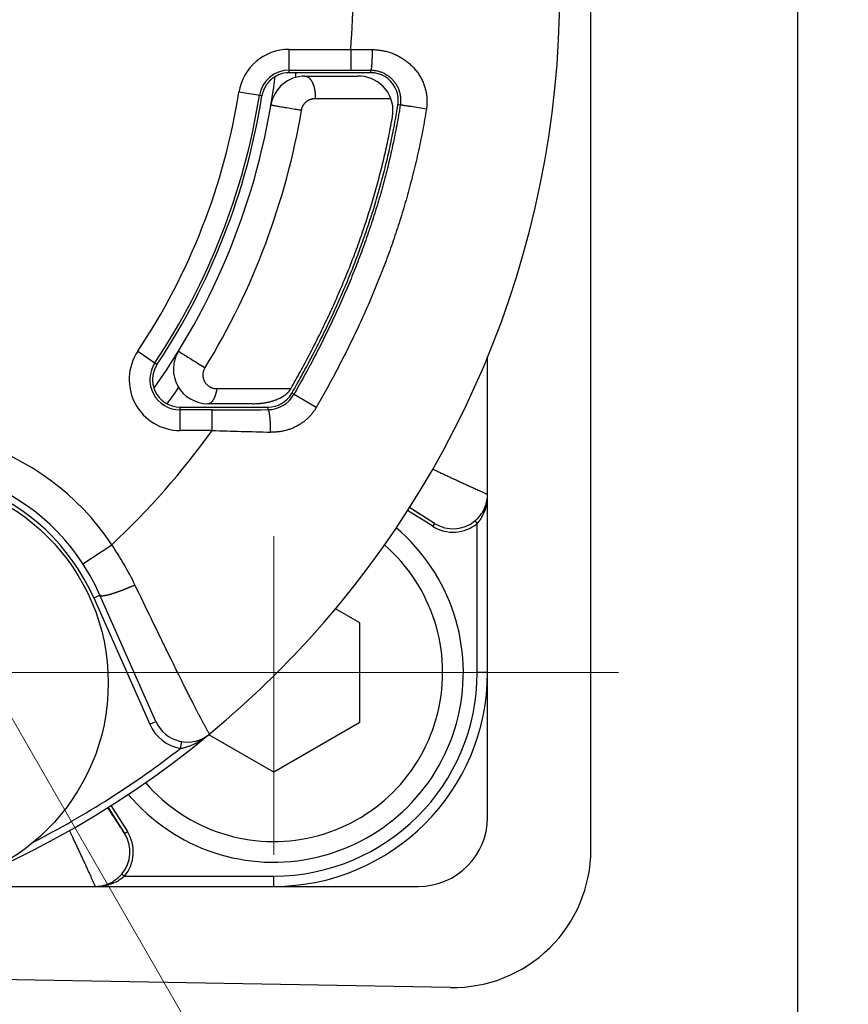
# Model space of a CAD drawing. Header units: millimetres. Extents: x 0 to 1076, y 0 to 742.
# Tile 21 of 127: x 508 to 520, y 210 to 225. Entities that reach past the tile are written whole.
import ezdxf

# ---------------------------------------------------------------- set-up
doc = ezdxf.new("R2010")
doc.units = ezdxf.units.MM
doc.header["$LTSCALE"] = 0.454724
doc.linetypes.add('CENTER', pattern=[50.8, 31.75, -6.35, 6.35, -6.35])
doc.layers.add('NoLayerName_001', color=7, linetype='Continuous')

# ---------------------------------------------------------------- blocks, each defined once
blk = doc.blocks.new('DIM_0003')
at = {"color": 3, "linetype": 'Continuous', "lineweight": 13}
blk.add_arc((54.498, 47.197), 54.498, 300, 210, dxfattribs=at)

msp = doc.modelspace()

# ---------------------------------------------------------------- linework, layer by layer
at = {"layer": 'NoLayerName_001', "color": 7, "linetype": 'Continuous', "lineweight": 25}
for p, q in [((518.876358, 203.130525), (518.876358, 247.066013)), ((515.876358, 212.633049), (515.876358, 237.563489)), ((513.84188, 210.633347), (488.84188, 211.064381))]:
    msp.add_line(p, q, dxfattribs=at)
at = {"layer": 'NoLayerName_001', "color": 4, "linetype": 'CENTER', "lineweight": 13}
for p, q in [((491.376358, 242.419282), (533.058333, 170.223983)), ((511.276358, 217.178421), (511.276358, 212.558452)), ((506.276358, 215.199279), (516.276358, 215.199279)), ((508.828587, 215.198269), (513.885715, 215.198269))]:
    msp.add_line(p, q, dxfattribs=at)
at = {"layer": 'NoLayerName_001', "color": 60, "linetype": 'Continuous', "lineweight": 25}
for p, q in [((511.500592, 223.898774), (511.500691, 224.236167)), ((511.500691, 224.236167), (512.392968, 224.235905)), ((512.392968, 224.235905), (512.392879, 223.935951)), ((512.392968, 224.235905), (512.703891, 224.234059)), ((511.68722, 223.898774), (511.500592, 223.898774)), ((511.500603, 223.936213), (512.392879, 223.935951)), ((511.878071, 223.898774), (511.68722, 223.898774)), ((512.475596, 223.898774), (511.878071, 223.898774)), ((512.392879, 223.935951), (512.683126, 223.93569)), ((512.49261, 223.898774), (512.475596, 223.898774)), ((512.683115, 223.898774), (512.49261, 223.898774)), ((512.683115, 223.898774), (512.683126, 223.93569)), ((511.730002, 223.848767), (512.49257, 223.848767)), ((511.108932, 223.560981), (510.772242, 223.614437)), ((511.878504, 223.525163), (512.974444, 223.525163)), ((513.078129, 223.435816), (513.111998, 223.430416)), ((509.304331, 219.858186), (509.588837, 219.668483)), ((514.376863, 213.098774), (514.376863, 219.780947)), ((511.522484, 219.311971), (510.45407, 219.311971)), ((511.893926, 219.04507), (511.537997, 219.249589)), ((509.919067, 219.048774), (510.321121, 219.048774)), ((509.919459, 218.71028), (509.919067, 219.048774)), ((510.321121, 219.048774), (510.360977, 219.048774)), ((510.974751, 219.098773), (510.321134, 219.098773)), ((510.360977, 219.048774), (510.974758, 219.048774)), ((510.974758, 219.048774), (510.99019, 219.048774)), ((510.99019, 219.048774), (511.191116, 219.048774)), ((511.191116, 219.048774), (511.19114, 219.01231)), ((510.381652, 219.01072), (509.919111, 219.010234)), ((510.381937, 218.710766), (510.381652, 219.01072)), ((510.381937, 218.710766), (509.919459, 218.71028)), ((513.581796, 217.320723), (513.217797, 217.55094)), ((513.608522, 217.36298), (513.244507, 217.593207)), ((513.608522, 217.36298), (513.581796, 217.320723)), ((514.195, 217.400123), (514.226863, 217.361625)), ((514.226863, 215.199279), (514.226863, 217.361625)), ((508.509664, 216.778184), (508.927569, 217.052694)), ((508.665702, 216.283633), (508.757139, 216.324121)), ((509.569344, 214.489816), (508.757139, 216.324121)), ((508.665702, 216.283633), (509.477907, 214.449329)), ((514.376863, 215.199279), (514.226863, 215.199279)), ((509.477907, 214.449329), (509.569344, 214.489816)), ((509.926858, 214.100589), (509.94347, 214.199199)), ((508.873978, 213.244495), (509.112659, 212.867113)), ((508.916285, 213.271142), (509.154916, 212.89384)), ((509.112659, 212.867113), (509.154916, 212.89384)), ((509.07552, 212.280633), (509.114012, 212.248774)), ((509.114012, 212.248774), (511.276358, 212.248774)), ((511.276358, 212.098774), (511.276358, 212.248774)), ((506.610855, 212.098774), (511.276358, 212.098774)), ((506.623016, 212.098774), (513.376863, 212.098774))]:
    msp.add_line(p, q, dxfattribs=at)
at = {"layer": 'NoLayerName_001', "color": 4, "linetype": 'Continuous', "lineweight": 25}
for p, q in [((512.526358, 215.920967), (512.172734, 216.125132)), ((512.526358, 214.477592), (512.526358, 215.920967)), ((512.526358, 214.477592), (511.276358, 213.755904)), ((511.276358, 213.755904), (510.335612, 214.299044))]:
    msp.add_line(p, q, dxfattribs=at)
at = {"layer": 'NoLayerName_001', "color": 60, "linetype": 'Continuous', "lineweight": 25}
msp.add_circle((505.876863, 215.048774), 3, dxfattribs=at)
for centre, radius, start, end in [((501.426863, 225.098774), 14, 270, 90), ((501.426863, 225.098774), 11, 355.5009436, 4.4990564), ((511.500472, 223.498817), 0.737352, 89.9829874, 170.9784794), ((511.500471, 223.498817), 0.437397, 89.9827734, 170.9785621), ((511.500848, 223.497531), 0.401243, 90.0365006, 112.4825731), ((501.390144, 225.096185), 10.281348, 353.1115143, 353.3108009), ((512.683188, 223.498866), 0.399909, 28.6142615, 90.0104827), ((501.376863, 225.098774), 10, 324.788624, 352.7869994), ((511.730002, 223.348767), 0.5, 90, 170.405892), ((501.393265, 225.095808), 10.278204, 352.9240317, 353.1115139), ((512.492621, 222.808405), 1.040362, 87.4931334, 90.0027328), ((512.506593, 223.348767), 0.5, 350.0082953, 86.3819864), ((501.452404, 225.091603), 9.436175, 326.3159996, 350.9937119), ((512.682018, 223.498459), 0.40113, 9.9093235, 28.5852901), ((501.452479, 225.091577), 9.73605, 326.3155343, 350.9933226), ((501.426863, 225.098774), 9.8, 326.3635402, 350.9751523), ((501.337268, 225.096159), 10.487485, 328.5314608, 350.4486707), ((502.385899, 225.139996), 10.827189, 349.9632838, 350.9440877), ((509.918597, 219.448584), 0.738301, 146.3040187, 270.0669053), ((510.321134, 219.598773), 0.5, 148.4118537, 270), ((509.918603, 219.448586), 0.43835, 146.3042189, 270.0665174), ((501.459996, 225.07791), 10.208373, 324.5155734, 325.7486275), ((497.300589, 227.408046), 16.364862, 330.3485078, 330.5123341), ((509.919095, 219.448806), 0.400032, 204.0076286, 269.9959813), ((511.191052, 219.448887), 0.400113, 270.0090972, 330.1252148), ((511.188728, 219.449858), 0.437555, 270.3158703, 330.1688792), ((511.083928, 219.756719), 0.642573, 291.008578, 296.2673295), ((501.04529, 225.370746), 10.716043, 324.1595676, 324.5277701), ((510.974993, 220.197731), 1.098959, 269.9874183, 273.9789673), ((510.04426, 596.981912), 377.971342, 270.05114447, 270.17385318), ((505.876863, 215.048774), 3.64999, 33.2997428, 194.4664487), ((501.426863, 225.098774), 11, 312.9909126, 324.4982352), ((518.726856, 488.369256), 269.787581, 268.22747613, 268.4080721), ((505.876863, 215.048774), 3.15, 23.8830953, 203.8830953), ((505.876863, 215.048774), 3.049999, 23.8830953, 203.8830953), ((513.877207, 217.784531), 0.499656, 338.2282014, 0.0049072), ((513.880574, 217.783663), 0.49629, 338.5613835, 359.9978571), ((513.662492, 217.782846), 0.714371, 347.9840654, 0.0640291), ((513.883815, 217.78376), 0.493609, 318.1593841, 325.4948266), ((513.804455, 217.734285), 0.563832, 329.5259865, 335.8894137), ((513.899951, 217.772648), 0.474017, 325.496817, 330.8914351), ((513.878918, 217.784245), 0.498043, 330.9026689, 338.5686895), ((513.876381, 217.784734), 0.500498, 330.9950093, 338.2417173), ((513.79339, 217.739625), 0.576114, 335.8541682, 337.3539617), ((513.744503, 217.760024), 0.629086, 337.3537277, 339.0399159), ((513.87616, 217.785714), 0.550327, 237.664074, 309.5892426), ((513.876199, 217.785633), 0.500266, 237.6529255, 309.5893942), ((513.857878, 217.807582), 0.52885, 309.603578, 314.6534226), ((513.866946, 217.798349), 0.515909, 314.6576572, 318.201957), ((505.22434, 214.520017), 4.486464, 25.7898618, 34.3686349), ((511.276358, 215.199279), 2.950505, 270, 360), ((511.276358, 215.199279), 3.100505, 270, 360), ((510.026521, 214.692273), 0.5, 203.8858141, 309.5686675), ((510.026531, 214.692252), 0.599998, 203.8830953, 260.4375792), ((501.426863, 225.098774), 13.9, 297.2807508, 307.698795), ((513.376863, 213.098774), 1, 270, 360), ((508.689932, 212.599477), 0.55032, 320.4102213, 32.3362506), ((508.690001, 212.599434), 0.500271, 320.4113488, 32.3470562), ((508.740272, 212.673117), 0.566046, 292.6038826, 300.5551592), ((508.677104, 212.608887), 0.516177, 311.8836167, 315.3999466), ((508.668063, 212.617756), 0.528842, 315.4034987, 320.3961797), ((508.691106, 212.598431), 0.499656, 269.995094, 291.7730296), ((508.691904, 212.595528), 0.496754, 270.0103126, 299.1125956), ((508.692743, 212.813686), 0.714912, 269.9398664, 281.7791251), ((508.699784, 212.779222), 0.679736, 281.7911734, 286.8780017), ((508.690904, 212.599256), 0.500498, 291.759527, 299.0049418), ((508.710489, 212.744253), 0.643166, 286.8698854, 292.6175549), ((508.705892, 212.570739), 0.468282, 299.0926885, 300.9073802)]:
    msp.add_arc(centre, radius, start, end, dxfattribs=at)
at = {"layer": 'NoLayerName_001', "color": 4, "linetype": 'Continuous', "lineweight": 25}
for radius, start, end in [(2.75, 219.9440567, 49.7658238), (2.45, 220.6519329, 49.0579477)]:
    msp.add_arc((511.276358, 215.199279), radius, start, end, dxfattribs=at)
at = {"layer": 'NoLayerName_001', "color": 7, "linetype": 'Continuous', "lineweight": 25}
msp.add_arc((513.876358, 212.633049), 2, 269.0122396, 0, dxfattribs=at)
at = {"layer": 'NoLayerName_001', "color": 60, "linetype": 'Continuous', "lineweight": 25}
for points, knots in [([(512.703891, 224.234059), (512.703878, 224.230052), (512.703861, 224.222038), (512.703787, 224.210018), (512.703684, 224.197998), (512.703545, 224.185978), (512.703371, 224.173958), (512.703161, 224.161939), (512.702914, 224.14992), (512.702628, 224.137903), (512.702303, 224.125886), (512.701999, 224.115872), (512.701734, 224.107862), (512.701525, 224.101855), (512.701303, 224.095848), (512.70107, 224.089843), (512.700825, 224.083837), (512.700567, 224.077833), (512.700295, 224.07183), (512.70001, 224.065828), (512.69971, 224.059826), (512.699394, 224.053825), (512.699062, 224.047825), (512.698712, 224.041825), (512.698344, 224.035826), (512.697955, 224.029826), (512.697545, 224.023825), (512.697114, 224.017826), (512.696656, 224.011828), (512.69617, 224.005834), (512.695653, 223.999846), (512.695101, 223.993865), (512.694511, 223.987894), (512.69388, 223.981932), (512.693194, 223.975973), (512.692439, 223.970013), (512.691602, 223.964043), (512.690664, 223.95807), (512.689643, 223.95211), (512.688676, 223.9482), (512.68823, 223.946247)], [0, 0, 0, 0, 0.0120205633, 0.0240411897, 0.0360618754, 0.0480826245, 0.0601034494, 0.0721243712, 0.0841454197, 0.0961666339, 0.1081880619, 0.1202097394, 0.1262205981, 0.132231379, 0.1382420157, 0.1442524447, 0.150262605, 0.1562724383, 0.1622818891, 0.1682909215, 0.1742997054, 0.1803085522, 0.1863177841, 0.1923277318, 0.1983387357, 0.2043511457, 0.2103653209, 0.2163810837, 0.2223969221, 0.2284111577, 0.2344221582, 0.2404283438, 0.2464281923, 0.2524218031, 0.2584162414, 0.2644207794, 0.2704451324, 0.2764991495, 0.2825636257, 0.2885753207, 0.2885753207, 0.2885753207, 0.2885753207]), ([(512.703891, 224.234059), (512.714885, 224.233771), (512.736906, 224.233511), (512.769894, 224.231211), (512.802828, 224.227777), (512.835645, 224.223005), (512.868287, 224.216959), (512.900693, 224.209627), (512.932804, 224.20102), (512.964561, 224.191143), (512.995904, 224.18), (513.026772, 224.167597), (513.057106, 224.15394), (513.086854, 224.13906), (513.115964, 224.122987), (513.144385, 224.105749), (513.172064, 224.087379), (513.198951, 224.067904), (513.224994, 224.047356), (513.25014, 224.025763), (513.27434, 224.003157), (513.297539, 223.979566), (513.319689, 223.95502), (513.340747, 223.929559), (513.360673, 223.903219), (513.379426, 223.876039), (513.396965, 223.848056), (513.413246, 223.819315), (513.428232, 223.78987), (513.441882, 223.75978), (513.454156, 223.729102), (513.465012, 223.697896), (513.474411, 223.666222), (513.482332, 223.634145), (513.488754, 223.601732), (513.493653, 223.569047), (513.497024, 223.536156), (513.498781, 223.503137), (513.499173, 223.47006), (513.49791, 223.44805), (513.497469, 223.437041)], [0, 0, 0, 0, 0.032993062, 0.066049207, 0.099159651, 0.132315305, 0.165507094, 0.198726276, 0.231964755, 0.265215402, 0.298472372, 0.331731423, 0.364989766, 0.398243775, 0.431488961, 0.464720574, 0.497933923, 0.531124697, 0.56428929, 0.597425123, 0.630530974, 0.663607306, 0.696656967, 0.729685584, 0.762700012, 0.795708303, 0.82871998, 0.861742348, 0.894771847, 0.927803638, 0.960834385, 0.993862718, 1.026889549, 1.059916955, 1.092947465, 1.125984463, 1.159032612, 1.192094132, 1.225157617, 1.258208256, 1.258208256, 1.258208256, 1.258208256]), ([(512.68823, 223.946247), (512.687657, 223.94436), (512.687055, 223.94031), (512.684254, 223.937323), (512.683126, 223.93569)], [0, 0, 0, 0, 0.00591489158, 0.01186798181, 0.01186798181, 0.01186798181, 0.01186798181]), ([(512.683126, 223.93569), (512.691434, 223.935427), (512.708095, 223.935253), (512.733015, 223.932861), (512.757829, 223.929217), (512.782435, 223.924108), (512.806737, 223.917614), (512.830636, 223.909735), (512.854037, 223.900494), (512.876841, 223.889901), (512.898965, 223.877993), (512.920348, 223.864828), (512.940929, 223.850458), (512.960646, 223.834938), (512.97944, 223.818319), (512.997249, 223.800655), (513.014012, 223.781999), (513.029669, 223.762406), (513.044178, 223.741944), (513.057498, 223.720683), (513.069586, 223.698692), (513.080402, 223.676038), (513.089903, 223.65279), (513.098047, 223.629016), (513.104789, 223.604789), (513.11011, 223.580196), (513.114016, 223.555335), (513.116501, 223.530302), (513.117578, 223.505194), (513.117187, 223.480116), (513.115553, 223.455135), (513.113065, 223.43866), (513.111997, 223.430416)], [0, 0, 0, 0, 0.0249387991, 0.0499548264, 0.0750322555, 0.1001535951, 0.1253008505, 0.1504566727, 0.1756055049, 0.2007350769, 0.2258444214, 0.2509399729, 0.2760260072, 0.301104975, 0.3261782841, 0.3512470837, 0.3763130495, 0.4013791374, 0.4264484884, 0.4515230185, 0.4766040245, 0.5016929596, 0.5267922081, 0.5519058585, 0.5770398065, 0.6021918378, 0.6273497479, 0.6524982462, 0.6776202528, 0.7026980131, 0.7277142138, 0.7526531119, 0.7526531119, 0.7526531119, 0.7526531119]), ([(511.347411, 223.868278), (511.344299, 223.86694), (511.338045, 223.86432), (511.328816, 223.860035), (511.319679, 223.855537), (511.310658, 223.850793), (511.301758, 223.845816), (511.292987, 223.840607), (511.284352, 223.83517), (511.275861, 223.829509), (511.267523, 223.823627), (511.259344, 223.817528), (511.251333, 223.811215), (511.243497, 223.804691), (511.235839, 223.797965), (511.228361, 223.791041), (511.221065, 223.783929), (511.213954, 223.776633), (511.207029, 223.769162), (511.200293, 223.761522), (511.193748, 223.75372), (511.187395, 223.745763), (511.181237, 223.737658), (511.175275, 223.729411), (511.169521, 223.721024), (511.163993, 223.712491), (511.158708, 223.70381), (511.153683, 223.694977), (511.148939, 223.685989), (511.144466, 223.67686), (511.140246, 223.667609), (511.136261, 223.658256), (511.132496, 223.648817), (511.128932, 223.639306), (511.125535, 223.629739), (511.122262, 223.620125), (511.11907, 223.610475), (511.115929, 223.600796), (511.11276, 223.591119), (511.11089, 223.584591), (511.109925, 223.581337)], [0, 0, 0, 0, 0.0101636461, 0.0203381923, 0.0305219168, 0.0407130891, 0.0509099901, 0.0611109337, 0.0713142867, 0.0815184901, 0.09172208, 0.1019237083, 0.1121221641, 0.1223167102, 0.1325081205, 0.1426973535, 0.1528850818, 0.1630717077, 0.1732573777, 0.1834419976, 0.1936252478, 0.2038065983, 0.2139853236, 0.224160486, 0.2343309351, 0.2444963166, 0.2546575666, 0.264817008, 0.2749781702, 0.2851429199, 0.2953104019, 0.3054778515, 0.3156407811, 0.3257947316, 0.3359445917, 0.3460979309, 0.3562606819, 0.3664376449, 0.3766263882, 0.3868060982, 0.3868060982, 0.3868060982, 0.3868060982]), ([(511.730002, 223.848767), (511.73321, 223.848548), (511.739676, 223.848414), (511.74919, 223.846375), (511.758432, 223.843398), (511.767269, 223.839376), (511.775636, 223.834496), (511.783523, 223.828886), (511.790936, 223.822675), (511.797889, 223.815965), (511.804399, 223.808832), (511.810492, 223.80134), (511.816199, 223.793552), (511.821554, 223.785524), (511.826573, 223.777288), (511.831277, 223.768869), (511.835685, 223.760292), (511.839819, 223.751581), (511.843701, 223.742755), (511.847336, 223.733826), (511.850732, 223.7248), (511.853897, 223.715686), (511.856839, 223.706493), (511.859566, 223.697226), (511.862085, 223.687895), (511.864405, 223.678508), (511.866533, 223.669072), (511.868477, 223.659595), (511.870245, 223.650084), (511.871846, 223.640548), (511.873282, 223.63099), (511.874555, 223.621413), (511.875665, 223.61182), (511.876614, 223.602213), (511.877402, 223.592595), (511.878031, 223.582968), (511.878503, 223.573335), (511.878814, 223.563699), (511.878987, 223.55406), (511.878953, 223.547635), (511.878954, 223.544423)], [0, 0, 0, 0, 0.0096473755, 0.0193433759, 0.0290573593, 0.0387407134, 0.0484057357, 0.0580746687, 0.0677412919, 0.0773927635, 0.0870418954, 0.0966955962, 0.1063499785, 0.1159960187, 0.1256370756, 0.1352779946, 0.1449202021, 0.1545620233, 0.1642011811, 0.1738401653, 0.1834817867, 0.1931280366, 0.2027801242, 0.2124385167, 0.222102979, 0.2317726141, 0.2414459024, 0.2511207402, 0.2607944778, 0.2704641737, 0.2801289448, 0.289789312, 0.2994457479, 0.3090986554, 0.3187483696, 0.3283951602, 0.3380392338, 0.3476807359, 0.3573197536, 0.3669563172, 0.3669563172, 0.3669563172, 0.3669563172]), ([(511.109925, 223.581337), (511.109095, 223.578055), (511.107237, 223.571536), (511.106174, 223.564842), (511.105543, 223.561519)], [0, 0, 0, 0, 0.01015821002, 0.02030638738, 0.02030638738, 0.02030638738, 0.02030638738]), ([(511.679369, 223.355958), (511.679963, 223.359045), (511.681048, 223.365248), (511.683311, 223.374428), (511.685947, 223.383522), (511.689017, 223.392493), (511.692495, 223.401322), (511.696379, 223.409985), (511.70066, 223.418458), (511.705331, 223.426719), (511.710385, 223.434747), (511.715808, 223.442524), (511.721585, 223.450036), (511.727704, 223.457268), (511.734151, 223.464206), (511.740912, 223.470835), (511.747974, 223.477139), (511.755324, 223.483105), (511.762946, 223.488718), (511.770824, 223.493968), (511.778939, 223.498845), (511.787274, 223.503339), (511.795812, 223.507437), (511.804535, 223.511131), (511.813427, 223.514409), (511.822468, 223.517261), (511.831634, 223.519683), (511.840901, 223.521672), (511.850245, 223.523229), (511.859642, 223.524332), (511.869067, 223.525047), (511.875361, 223.525088), (511.878504, 223.525163)], [0, 0, 0, 0, 0.0094309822, 0.018882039, 0.028349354, 0.0378288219, 0.0473162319, 0.0568074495, 0.0662985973, 0.0757862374, 0.0852682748, 0.0947454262, 0.1042186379, 0.1136885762, 0.1231557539, 0.1326206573, 0.1420838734, 0.1515462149, 0.1610086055, 0.1704716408, 0.1799357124, 0.1894011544, 0.1988683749, 0.2083379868, 0.2178109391, 0.227287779, 0.2367661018, 0.246242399, 0.2557128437, 0.2651734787, 0.274620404, 0.2840499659, 0.2840499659, 0.2840499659, 0.2840499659]), ([(511.878954, 223.544423), (511.878904, 223.541212), (511.878856, 223.53479), (511.878604, 223.528372), (511.878504, 223.525163)], [0, 0, 0, 0, 0.00963408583, 0.01926561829, 0.01926561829, 0.01926561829, 0.01926561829]), ([(513.078129, 223.435816), (513.078557, 223.438713), (513.079462, 223.444504), (513.080534, 223.453239), (513.081436, 223.462003), (513.082139, 223.470795), (513.082651, 223.479608), (513.08297, 223.488436), (513.083096, 223.497271), (513.08303, 223.506109), (513.082772, 223.514942), (513.082321, 223.523764), (513.081679, 223.532569), (513.080847, 223.541351), (513.079817, 223.550101), (513.078619, 223.55882), (513.077633, 223.564598), (513.077164, 223.567489)], [0, 0, 0, 0, 0.0087856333, 0.0175847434, 0.0263954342, 0.0352157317, 0.0440435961, 0.0528769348, 0.0617136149, 0.070551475, 0.0793883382, 0.0882220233, 0.0970503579, 0.1058711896, 0.1146823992, 0.1234819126, 0.1322677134, 0.1322677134, 0.1322677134, 0.1322677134]), ([(511.236995, 223.432101), (511.238703, 223.431709), (511.24212, 223.430864), (511.247322, 223.429952), (511.254246, 223.428641), (511.262908, 223.427069), (511.276769, 223.42458), (511.295838, 223.421204), (511.327049, 223.415734), (511.375616, 223.407317), (511.448487, 223.394816), (511.537, 223.379792), (511.616854, 223.366356), (511.663741, 223.358562), (511.679369, 223.355958)], [0, 0, 0, 0, 0.0052561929, 0.0105552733, 0.0158398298, 0.0263990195, 0.036963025, 0.0580893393, 0.0844942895, 0.1320243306, 0.2059599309, 0.3063009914, 0.4013609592, 0.448890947, 0.448890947, 0.448890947, 0.448890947]), ([(513.111998, 223.430416), (513.103795, 223.381125), (513.087885, 223.282448), (513.061034, 223.134931), (513.032406, 222.987732), (513.001688, 222.840938), (512.968976, 222.694567), (512.934256, 222.548656), (512.897543, 222.403236), (512.858842, 222.258339), (512.818174, 222.11399), (512.775572, 221.970206), (512.731068, 221.827004), (512.684693, 221.6844), (512.636478, 221.542408), (512.586455, 221.401046), (512.534654, 221.260329), (512.481106, 221.120271), (512.425847, 220.980882), (512.368912, 220.842168), (512.310336, 220.704138), (512.250153, 220.566799), (512.188399, 220.430158), (512.12511, 220.294222), (512.060317, 220.158998), (511.994062, 220.024488), (511.926395, 219.890686), (511.857359, 219.757587), (511.787014, 219.625179), (511.715357, 219.493484), (511.642619, 219.362392), (511.59298, 219.275649), (511.568305, 219.232199)], [0, 0, 0, 0, 0.149908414, 0.299843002, 0.449798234, 0.599768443, 0.749747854, 0.899730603, 1.049710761, 1.19968258, 1.349645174, 1.49960186, 1.649555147, 1.79950654, 1.949456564, 2.099404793, 2.249349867, 2.399290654, 2.549229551, 2.699168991, 2.849110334, 2.999053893, 3.148998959, 3.298943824, 3.44888595, 3.598824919, 3.748762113, 3.898697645, 4.048630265, 4.198557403, 4.348475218, 4.498378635, 4.498378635, 4.498378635, 4.498378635]), ([(513.490141, 223.371463), (513.481623, 223.320658), (513.465099, 223.21895), (513.43723, 223.066906), (513.407526, 222.915194), (513.375663, 222.763903), (513.341741, 222.61305), (513.305745, 222.462676), (513.267692, 222.312812), (513.227586, 222.163491), (513.185449, 222.014739), (513.141317, 221.866574), (513.095224, 221.719011), (513.047202, 221.572067), (512.997285, 221.425758), (512.945506, 221.2801), (512.891899, 221.135109), (512.836495, 220.990798), (512.779333, 220.847176), (512.72045, 220.704252), (512.659883, 220.562031), (512.59767, 220.420521), (512.533849, 220.279728), (512.468456, 220.139659), (512.401527, 220.00032), (512.333106, 219.861712), (512.263247, 219.723825), (512.191995, 219.586656), (512.119415, 219.450187), (512.045509, 219.314441), (511.97051, 219.179304), (511.919357, 219.089868), (511.893926, 219.04507)], [0, 0, 0, 0, 0.154543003, 0.30911314, 0.463704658, 0.618311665, 0.772928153, 0.927548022, 1.082165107, 1.23677343, 1.39137212, 1.545964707, 1.700553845, 1.855141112, 2.009727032, 2.164311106, 2.318891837, 2.473467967, 2.628042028, 2.782616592, 2.937193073, 3.091771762, 3.246351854, 3.400931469, 3.555507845, 3.710080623, 3.8646515, 4.019220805, 4.173787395, 4.328348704, 4.482900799, 4.637438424, 4.637438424, 4.637438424, 4.637438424]), ([(513.490141, 223.371463), (513.453494, 223.377318), (513.380206, 223.38907), (513.288563, 223.403551), (513.217517, 223.414635), (513.178551, 223.42068), (513.15562, 223.424178), (513.144152, 223.4259), (513.134968, 223.427219), (513.125806, 223.428674), (513.118902, 223.429545), (513.114301, 223.430125), (513.111998, 223.430416)], [0, 0, 0, 0, 0.1113362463, 0.2226726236, 0.2783397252, 0.3270522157, 0.340969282, 0.3479261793, 0.3618413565, 0.3688067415, 0.3757528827, 0.382717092, 0.382717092, 0.382717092, 0.382717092]), ([(513.497469, 223.437041), (513.496508, 223.426076), (513.495108, 223.4041), (513.491622, 223.382357), (513.490141, 223.371463)], [0, 0, 0, 0, 0.03302325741, 0.0660055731, 0.0660055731, 0.0660055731, 0.0660055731]), ([(511.537997, 219.249589), (511.561608, 219.291115), (511.609095, 219.374023), (511.678747, 219.499281), (511.747408, 219.625092), (511.81487, 219.751555), (511.881137, 219.878653), (511.946154, 220.006396), (512.009885, 220.134788), (512.072287, 220.263834), (512.133328, 220.393529), (512.192976, 220.52387), (512.251201, 220.654852), (512.307968, 220.786469), (512.363246, 220.918717), (512.417003, 221.051591), (512.469205, 221.185084), (512.519826, 221.319188), (512.568835, 221.453893), (512.616203, 221.589188), (512.661901, 221.725063), (512.705899, 221.861509), (512.74817, 221.998514), (512.78868, 222.136066), (512.827416, 222.274141), (512.864364, 222.412711), (512.899511, 222.551749), (512.932837, 222.691227), (512.964349, 222.831114), (512.993952, 222.971396), (513.021929, 223.111992), (513.038752, 223.206057), (513.047391, 223.253042)], [0, 0, 0, 0, 0.143308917, 0.286628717, 0.429955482, 0.573286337, 0.716619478, 0.859954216, 1.003291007, 1.146630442, 1.289970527, 1.433309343, 1.576645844, 1.71997988, 1.863312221, 2.006644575, 2.149978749, 2.293314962, 2.43665383, 2.579996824, 2.723346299, 2.866705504, 3.01007861, 3.153469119, 3.296872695, 3.440282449, 3.583691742, 3.727094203, 3.87048375, 4.01385461, 4.157201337, 4.300518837, 4.300518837, 4.300518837, 4.300518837]), ([(511.545574, 219.352668), (511.568305, 219.393272), (511.614027, 219.47434), (511.681063, 219.596807), (511.747133, 219.719806), (511.812036, 219.843432), (511.875778, 219.967663), (511.938311, 220.09251), (511.999601, 220.217973), (512.059611, 220.344058), (512.118305, 220.470761), (512.175655, 220.598078), (512.231632, 220.726004), (512.286205, 220.854532), (512.339345, 220.983659), (512.39102, 221.113377), (512.441202, 221.243682), (512.489859, 221.374565), (512.53697, 221.506016), (512.582512, 221.638021), (512.626464, 221.770566), (512.668804, 221.903637), (512.709508, 222.037222), (512.748555, 222.171307), (512.785922, 222.305876), (512.821591, 222.440911), (512.85555, 222.576387), (512.887781, 222.712282), (512.918289, 222.848565), (512.946988, 222.985227), (512.974143, 223.122191), (512.990511, 223.213819), (512.998911, 223.259589)], [0, 0, 0, 0, 0.139600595, 0.279213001, 0.418833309, 0.558458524, 0.698086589, 0.837716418, 0.977347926, 1.116981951, 1.256617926, 1.396253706, 1.535887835, 1.675519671, 1.815149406, 1.954778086, 2.094407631, 2.234040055, 2.373674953, 2.513311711, 2.652950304, 2.792591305, 2.932235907, 3.071885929, 3.211543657, 3.351207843, 3.490873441, 3.630535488, 3.770189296, 3.909830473, 4.049454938, 4.189058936, 4.189058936, 4.189058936, 4.189058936]), ([(509.895216, 219.860678), (509.896683, 219.859676), (509.901075, 219.856614), (509.908688, 219.851953), (509.917731, 219.846204), (509.932869, 219.83675), (509.958615, 219.820695), (510.005639, 219.791541), (510.078518, 219.74651), (510.169714, 219.690379), (510.241216, 219.646515), (510.277759, 219.624168), (510.282326, 219.621374)], [0, 0, 0, 0, 0.0053278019, 0.0160602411, 0.0267663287, 0.0374764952, 0.0696034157, 0.1177925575, 0.2034613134, 0.3266101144, 0.4390503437, 0.4551132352, 0.4551132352, 0.4551132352, 0.4551132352]), ([(509.586037, 219.670345), (509.584271, 219.667515), (509.580605, 219.66193), (509.575891, 219.653077), (509.571455, 219.644077), (509.567239, 219.634964), (509.563046, 219.625847), (509.558901, 219.616719), (509.554841, 219.607564), (509.550899, 219.59836), (509.54711, 219.589089), (509.543508, 219.579737), (509.540115, 219.570303), (509.536955, 219.560787), (509.534053, 219.551191), (509.531434, 219.541517), (509.529119, 219.531766), (509.527091, 219.521951), (509.525337, 219.51208), (509.523843, 219.502162), (509.522592, 219.492206), (509.521574, 219.48222), (509.520792, 219.47221), (509.52025, 219.462182), (509.519951, 219.452143), (509.519898, 219.442098), (509.520094, 219.432054), (509.520541, 219.422017), (509.521244, 219.411993), (509.522205, 219.401989), (509.523427, 219.392011), (509.524913, 219.382065), (509.526661, 219.372159), (509.528667, 219.3623), (509.530927, 219.352496), (509.533441, 219.342755), (509.536201, 219.333082), (509.539214, 219.32349), (509.54244, 219.313972), (509.544825, 219.307714), (509.545988, 219.304575)], [0, 0, 0, 0, 0.0100082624, 0.0200257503, 0.0300635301, 0.0401105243, 0.0501469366, 0.060169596, 0.0701830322, 0.0801928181, 0.0902060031, 0.1002278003, 0.110254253, 0.1202809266, 0.1303050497, 0.1403256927, 0.1503444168, 0.160364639, 0.1703887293, 0.1804177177, 0.190451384, 0.2004886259, 0.2105284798, 0.220570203, 0.2306132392, 0.2406572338, 0.2507020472, 0.2607477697, 0.2707947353, 0.2808435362, 0.2908950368, 0.3009500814, 0.3110081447, 0.3210681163, 0.3311287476, 0.3411886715, 0.3512464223, 0.3613004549, 0.3713491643, 0.3813909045, 0.3813909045, 0.3813909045, 0.3813909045]), ([(510.45407, 219.311971), (510.449342, 219.312143), (510.439851, 219.312238), (510.425675, 219.313888), (510.411592, 219.316413), (510.397689, 219.319961), (510.384048, 219.324466), (510.370755, 219.329921), (510.35789, 219.336306), (510.345538, 219.343605), (510.333757, 219.35177), (510.322595, 219.360748), (510.312097, 219.370486), (510.302311, 219.380933), (510.293284, 219.392038), (510.28506, 219.40375), (510.277691, 219.416018), (510.271207, 219.42878), (510.265631, 219.44197), (510.260985, 219.455524), (510.257294, 219.469377), (510.254581, 219.483466), (510.252869, 219.497724), (510.252183, 219.512088), (510.252543, 219.526482), (510.253919, 219.54083), (510.256288, 219.555051), (510.259626, 219.569064), (510.2639, 219.582794), (510.269123, 219.596139), (510.275129, 219.6091), (510.280004, 219.61725), (510.282327, 219.621374)], [0, 0, 0, 0, 0.0141922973, 0.0284478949, 0.0427536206, 0.0570940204, 0.0714528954, 0.0858148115, 0.100166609, 0.1145003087, 0.128820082, 0.143131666, 0.157438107, 0.1717407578, 0.1860402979, 0.2003377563, 0.214635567, 0.2289375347, 0.2432460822, 0.2575622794, 0.2718868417, 0.2862211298, 0.300568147, 0.314933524, 0.3293223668, 0.3437282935, 0.3581389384, 0.372538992, 0.3869116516, 0.4012400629, 0.4155087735, 0.4297052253, 0.4297052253, 0.4297052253, 0.4297052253]), ([(509.545988, 219.304575), (509.547229, 219.301469), (509.549632, 219.295229), (509.55235, 219.28912), (509.553669, 219.28605)], [0, 0, 0, 0, 0.010033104, 0.02005590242, 0.02005590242, 0.02005590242, 0.02005590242]), ([(510.321134, 219.098773), (510.324102, 219.098999), (510.330099, 219.099141), (510.338906, 219.101239), (510.347476, 219.104252), (510.355703, 219.108236), (510.363499, 219.112979), (510.370799, 219.11837), (510.377585, 219.124309), (510.383886, 219.130717), (510.389745, 219.137526), (510.395203, 219.144666), (510.400302, 219.152072), (510.405086, 219.159676), (510.409596, 219.167432), (510.413835, 219.175324), (510.417817, 219.18334), (510.421554, 219.191469), (510.42506, 219.199699), (510.428346, 219.20802), (510.431427, 219.21642), (510.434314, 219.224888), (510.437021, 219.233415), (510.439555, 219.241993), (510.441918, 219.250619), (510.444116, 219.259289), (510.446154, 219.267997), (510.448035, 219.276739), (510.449765, 219.285512), (510.451345, 219.29431), (510.452799, 219.303128), (510.453635, 219.309025), (510.45407, 219.311971)], [0, 0, 0, 0, 0.00893108, 0.0179279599, 0.0270119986, 0.0361552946, 0.04529337, 0.0543520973, 0.063346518, 0.0723179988, 0.0812912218, 0.0902758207, 0.0992684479, 0.1082549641, 0.1172232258, 0.1261782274, 0.1351257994, 0.1440702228, 0.1530143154, 0.1619595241, 0.1709060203, 0.1798527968, 0.1887981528, 0.1977421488, 0.2066854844, 0.2156285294, 0.2245713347, 0.2335136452, 0.2424549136, 0.2513943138, 0.2603307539, 0.2692628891, 0.2692628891, 0.2692628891, 0.2692628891]), ([(511.368305, 219.180499), (511.370742, 219.181727), (511.375634, 219.184159), (511.382897, 219.187963), (511.390116, 219.191867), (511.397276, 219.195891), (511.404374, 219.200032), (511.411403, 219.204294), (511.418355, 219.208679), (511.425226, 219.213189), (511.432008, 219.217827), (511.438695, 219.222595), (511.445281, 219.227495), (511.451759, 219.232531), (511.458124, 219.237704), (511.464368, 219.243016), (511.470485, 219.248471), (511.476468, 219.25407), (511.482307, 219.259815), (511.487983, 219.265717), (511.493512, 219.271754), (511.497019, 219.275933), (511.498795, 219.278003)], [0, 0, 0, 0, 0.0081879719, 0.0163872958, 0.0245952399, 0.0328092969, 0.0410271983, 0.0492469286, 0.0574667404, 0.0656851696, 0.0739010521, 0.0821135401, 0.0903221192, 0.0985266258, 0.1067272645, 0.1149246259, 0.1231197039, 0.1313132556, 0.1395041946, 0.1476916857, 0.1558757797, 0.1640574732, 0.1640574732, 0.1640574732, 0.1640574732]), ([(511.498795, 219.278003), (511.49938, 219.278714), (511.500555, 219.280132), (511.502286, 219.282286), (511.503997, 219.284457), (511.505683, 219.286648), (511.507346, 219.288858), (511.508984, 219.291087), (511.510597, 219.293334), (511.512183, 219.295601), (511.513742, 219.297885), (511.515273, 219.300188), (511.516776, 219.302508), (511.51825, 219.304847), (511.519693, 219.307203), (511.52111, 219.309575), (511.522023, 219.311174), (511.522484, 219.311971)], [0, 0, 0, 0, 0.0027615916, 0.00552462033, 0.00828879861, 0.0110538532, 0.01381952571, 0.01658557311, 0.0193517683, 0.02211790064, 0.02488377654, 0.02764922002, 0.03041407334, 0.03317819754, 0.03594147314, 0.0387038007, 0.04146510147, 0.04146510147, 0.04146510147, 0.04146510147]), ([(511.05125, 219.101422), (511.057211, 219.101886), (511.06915, 219.102744), (511.087036, 219.104458), (511.104917, 219.106438), (511.122777, 219.108738), (511.140605, 219.111354), (511.158387, 219.114297), (511.176111, 219.117574), (511.193765, 219.121193), (511.211336, 219.125163), (511.228812, 219.129491), (511.246179, 219.134187), (511.263427, 219.139253), (511.280537, 219.144715), (511.29752, 219.150517), (511.308693, 219.154779), (511.314295, 219.15686)], [0, 0, 0, 0, 0.0179387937, 0.0359075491, 0.0538994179, 0.0719079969, 0.0899273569, 0.1079520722, 0.1259772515, 0.1439985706, 0.1620123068, 0.1800153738, 0.1980053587, 0.2159805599, 0.2339400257, 0.2518835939, 0.2698119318, 0.2698119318, 0.2698119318, 0.2698119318]), ([(511.893926, 219.04507), (511.889419, 219.037547), (511.880608, 219.022363), (511.866129, 219.000346), (511.850917, 218.978802), (511.834863, 218.957849), (511.818033, 218.937498), (511.800445, 218.917792), (511.782131, 218.898761), (511.763114, 218.880442), (511.743427, 218.862861), (511.723102, 218.846033), (511.702172, 218.829974), (511.680668, 218.814699), (511.658622, 218.800223), (511.636066, 218.786561), (511.613031, 218.77373), (511.589548, 218.761742), (511.56565, 218.750607), (511.541369, 218.74033), (511.516736, 218.730918), (511.491784, 218.722378), (511.466544, 218.714715), (511.441048, 218.707935), (511.415328, 218.702047), (511.389418, 218.697052), (511.363353, 218.692946), (511.337168, 218.689729), (511.3109, 218.687387), (511.284583, 218.685955), (511.258252, 218.685292), (511.240707, 218.685703), (511.231939, 218.685802)], [0, 0, 0, 0, 0.0263089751, 0.0526523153, 0.0790234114, 0.1054150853, 0.1318198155, 0.1582299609, 0.1846379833, 0.2110368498, 0.2374248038, 0.2638049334, 0.2901796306, 0.3165504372, 0.342918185, 0.3692831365, 0.3956451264, 0.4220042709, 0.4483628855, 0.474723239, 0.5010868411, 0.5274545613, 0.5538267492, 0.5802033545, 0.6065840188, 0.6329673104, 0.6593501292, 0.6857284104, 0.7120973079, 0.7384513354, 0.764784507, 0.7910904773, 0.7910904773, 0.7910904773, 0.7910904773]), ([(511.202188, 218.999771), (511.200721, 219.002332), (511.198807, 219.008094), (511.193356, 219.010691), (511.19114, 219.01231)], [0, 0, 0, 0, 0.00885353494, 0.01708599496, 0.01708599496, 0.01708599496, 0.01708599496]), ([(511.231939, 218.685802), (511.231959, 218.688581), (511.232007, 218.694139), (511.232033, 218.702475), (511.232032, 218.710811), (511.231998, 218.719147), (511.231933, 218.727482), (511.231835, 218.735818), (511.231706, 218.744153), (511.231544, 218.752488), (511.231349, 218.760824), (511.231121, 218.769159), (511.23086, 218.777494), (511.230565, 218.785829), (511.230236, 218.794164), (511.229873, 218.8025), (511.229476, 218.810835), (511.229044, 218.81917), (511.228574, 218.827504), (511.228064, 218.835835), (511.227511, 218.844163), (511.226914, 218.852487), (511.22627, 218.860805), (511.225576, 218.869117), (511.224832, 218.877422), (511.224033, 218.885718), (511.223178, 218.894005), (511.222266, 218.902282), (511.221292, 218.910547), (511.220256, 218.918802), (511.219144, 218.927049), (511.217937, 218.93529), (511.216616, 218.94353), (511.215163, 218.951772), (511.213564, 218.960006), (511.2118, 218.9682), (511.209872, 218.976308), (511.207716, 218.984266), (511.205459, 218.992195), (511.203223, 218.997208), (511.202188, 218.999771)], [0, 0, 0, 0, 0.0083366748, 0.0166729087, 0.0250088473, 0.0333446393, 0.0416804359, 0.0500163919, 0.0583526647, 0.0666894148, 0.075026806, 0.0833650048, 0.0917041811, 0.1000445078, 0.1083861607, 0.1167293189, 0.1250741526, 0.1334204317, 0.1417674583, 0.1501145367, 0.158461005, 0.166806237, 0.1751496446, 0.1834906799, 0.191828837, 0.2001636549, 0.208494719, 0.2168216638, 0.2251441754, 0.2334624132, 0.2417809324, 0.2501071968, 0.2584492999, 0.2668160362, 0.2752133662, 0.2836113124, 0.2919597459, 0.300210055, 0.3083545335, 0.3166461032, 0.3166461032, 0.3166461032, 0.3166461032]), ([(513.580685, 218.152567), (513.595768, 218.14538), (513.628439, 218.129789), (513.678765, 218.105939), (513.731651, 218.080987), (513.784586, 218.056139), (513.837566, 218.031388), (513.893115, 218.005556), (513.951238, 217.978658), (514.011943, 217.950706), (514.072698, 217.922866), (514.133503, 217.895134), (514.194356, 217.867509), (514.262874, 217.836557), (514.316211, 217.812588), (514.351745, 217.796551), (514.361858, 217.791879), (514.369484, 217.788473), (514.374386, 217.785831), (514.376856, 217.784558)], [0, 0, 0, 0, 0.0501227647, 0.1085993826, 0.1670760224, 0.2255526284, 0.2840292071, 0.3425057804, 0.4093361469, 0.4761665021, 0.5429968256, 0.6098271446, 0.6766574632, 0.7434877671, 0.8353794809, 0.8520879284, 0.8604391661, 0.8688004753, 0.8771349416, 0.8771349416, 0.8771349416, 0.8771349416]), ([(514.361212, 217.634126), (514.360845, 217.632441), (514.360122, 217.629071), (514.358983, 217.624027), (514.35781, 217.618991), (514.356597, 217.613963), (514.355347, 217.608944), (514.354059, 217.603934), (514.352732, 217.598934), (514.351367, 217.593943), (514.349963, 217.588962), (514.348521, 217.583992), (514.34704, 217.579034), (514.345521, 217.574087), (514.343963, 217.569152), (514.342366, 217.564229), (514.34073, 217.55932), (514.339056, 217.554424), (514.337343, 217.549543), (514.33559, 217.544676), (514.333802, 217.539822), (514.332572, 217.536601), (514.331962, 217.534989)], [0, 0, 0, 0, 0.005170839, 0.0103416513, 0.0155126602, 0.0206840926, 0.0258561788, 0.0310290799, 0.036202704, 0.0413769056, 0.0465515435, 0.0517264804, 0.0569015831, 0.062076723, 0.0672517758, 0.0724266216, 0.0776011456, 0.0827752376, 0.0879487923, 0.0931217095, 0.0982938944, 0.1034652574, 0.1034652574, 0.1034652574, 0.1034652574]), ([(513.247833, 217.596535), (513.299072, 217.563665), (513.37145, 217.517322), (513.458771, 217.461113), (513.506878, 217.429992), (513.536924, 217.410509), (513.55493, 217.398785), (513.563925, 217.392911), (513.578852, 217.383025), (513.593963, 217.373405), (513.6056, 217.365048), (513.608522, 217.36298)], [0, 0, 0, 0, 0.1826292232, 0.2578297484, 0.311543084, 0.354516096, 0.3652596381, 0.3760023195, 0.3867435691, 0.4189755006, 0.4297169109, 0.4297169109, 0.4297169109, 0.4297169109]), ([(514.314099, 217.542054), (514.313949, 217.541719), (514.31361, 217.541063), (514.313331, 217.539985), (514.313175, 217.538878), (514.313154, 217.537742), (514.313246, 217.53659), (514.313439, 217.535433), (514.313719, 217.534282), (514.314072, 217.533148), (514.314486, 217.532044), (514.314949, 217.530976), (514.315452, 217.529949), (514.315991, 217.528961), (514.316564, 217.528007), (514.317166, 217.52708), (514.317795, 217.526176), (514.318449, 217.525289), (514.319122, 217.524414), (514.319813, 217.523548), (514.320522, 217.522692), (514.321247, 217.521847), (514.321988, 217.521012), (514.322743, 217.520189), (514.323511, 217.51938), (514.324291, 217.518581), (514.324822, 217.518061), (514.325086, 217.5178)], [0, 0, 0, 0, 0.00110380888, 0.00220539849, 0.00331912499, 0.004452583, 0.00560761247, 0.00678147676, 0.0079679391, 0.00915813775, 0.01034125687, 0.01150536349, 0.01264656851, 0.01377022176, 0.01488158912, 0.01598535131, 0.01708562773, 0.01818602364, 0.01928963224, 0.0203975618, 0.02150905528, 0.02262324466, 0.02373924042, 0.02485613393, 0.02597299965, 0.02708889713, 0.028202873, 0.028202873, 0.028202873, 0.028202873]), ([(514.290399, 217.448339), (514.289482, 217.446798), (514.287658, 217.44371), (514.284857, 217.439116), (514.282016, 217.434547), (514.279128, 217.430006), (514.276196, 217.425493), (514.273217, 217.421008), (514.270194, 217.416552), (514.267125, 217.412126), (514.264012, 217.40773), (514.260854, 217.403365), (514.257652, 217.399032), (514.254405, 217.394733), (514.251115, 217.390467), (514.247781, 217.386235), (514.244403, 217.382039), (514.240982, 217.37788), (514.237518, 217.373757), (514.234011, 217.369673), (514.230466, 217.365623), (514.22806, 217.36296), (514.226863, 217.361625)], [0, 0, 0, 0, 0.0053799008, 0.0107597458, 0.0161399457, 0.0215209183, 0.0269030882, 0.0322867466, 0.0376717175, 0.0430577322, 0.0484445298, 0.0538318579, 0.0592194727, 0.0646071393, 0.0699946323, 0.075381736, 0.0807682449, 0.086153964, 0.0915387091, 0.0969223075, 0.1023045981, 0.1076854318, 0.1076854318, 0.1076854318, 0.1076854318]), ([(509.19842, 216.443222), (509.202073, 216.444787), (509.209384, 216.447909), (509.220326, 216.452645), (509.231253, 216.457414), (509.242163, 216.462222), (509.253059, 216.467062), (509.260307, 216.470324), (509.263933, 216.471951)], [0, 0, 0, 0, 0.01192315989, 0.02384613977, 0.03576894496, 0.04769157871, 0.05961404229, 0.07153633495, 0.07153633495, 0.07153633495, 0.07153633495]), ([(510.344983, 214.30689), (510.337855, 214.319709), (510.327132, 214.338921), (510.312956, 214.364605), (510.302362, 214.383889), (510.291815, 214.403199), (510.281304, 214.422528), (510.270833, 214.441878), (510.256924, 214.467707), (510.239626, 214.500042), (510.218993, 214.538909), (510.198468, 214.577833), (510.178046, 214.616811), (510.15772, 214.65584), (510.137483, 214.694915), (510.117328, 214.734032), (510.0939, 214.779713), (510.067236, 214.831977), (510.037378, 214.890844), (510.007647, 214.949775), (509.974738, 215.015318), (509.938682, 215.087487), (509.896237, 215.17286), (509.847454, 215.271463), (509.789154, 215.389904), (509.718172, 215.534801), (509.621759, 215.732573), (509.468087, 216.049295), (509.343746, 216.306882), (509.263934, 216.47195)], [0, 0, 0, 0, 0.044003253, 0.066006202, 0.088008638, 0.110010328, 0.132012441, 0.154014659, 0.176016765, 0.220020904, 0.264025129, 0.308029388, 0.352033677, 0.39603795, 0.440042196, 0.484046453, 0.528050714, 0.59405706, 0.6600634, 0.72606972, 0.79207604, 0.880084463, 0.96809286, 1.078103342, 1.210115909, 1.364130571, 1.562149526, 1.870178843, 2.420231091, 2.420231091, 2.420231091, 2.420231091]), ([(508.757138, 216.32412), (508.760243, 216.32171), (508.76596, 216.315349), (508.778609, 216.314433), (508.790511, 216.314114), (508.802434, 216.314899), (508.814313, 216.316178), (508.826136, 216.317938), (508.837865, 216.320067), (508.849528, 216.322489), (508.861149, 216.325109), (508.872739, 216.327882), (508.884299, 216.330801), (508.895829, 216.333851), (508.907329, 216.33702), (508.9188, 216.340294), (508.930244, 216.34366), (508.94166, 216.347114), (508.953049, 216.350651), (508.964412, 216.354269), (508.975749, 216.357965), (508.987063, 216.361733), (508.998353, 216.365572), (509.00962, 216.369477), (509.020866, 216.373444), (509.032091, 216.377471), (509.043297, 216.381553), (509.054484, 216.385688), (509.065653, 216.389871), (509.076804, 216.394099), (509.08794, 216.398368), (509.09906, 216.402677), (509.110164, 216.407025), (509.121253, 216.411413), (509.132325, 216.415841), (509.143382, 216.420307), (509.154422, 216.424812), (509.165447, 216.429356), (509.176454, 216.433939), (509.187448, 216.438555), (509.194762, 216.44167), (509.19842, 216.443222)], [0, 0, 0, 0, 0.011792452, 0.0243035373, 0.0360378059, 0.04799144, 0.0599773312, 0.0719154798, 0.0838301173, 0.0957379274, 0.1076489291, 0.119566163, 0.1314889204, 0.1434159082, 0.1553453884, 0.167275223, 0.1792034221, 0.1911299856, 0.2030554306, 0.2149801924, 0.2269046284, 0.2388290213, 0.2507535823, 0.2626784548, 0.2746037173, 0.2865293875, 0.2984554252, 0.3103817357, 0.3223081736, 0.3342345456, 0.3461606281, 0.3580863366, 0.3700116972, 0.3819367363, 0.3938614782, 0.4057859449, 0.4177101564, 0.4296341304, 0.4415578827, 0.4534814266, 0.4654047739, 0.4654047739, 0.4654047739, 0.4654047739]), ([(509.926858, 214.100589), (509.934562, 214.102004), (509.950017, 214.104619), (509.972955, 214.10984), (509.995732, 214.115783), (510.018311, 214.122543), (510.040687, 214.130039), (510.062845, 214.138235), (510.084774, 214.147084), (510.106461, 214.156542), (510.127895, 214.166563), (510.149065, 214.177104), (510.169964, 214.188122), (510.190585, 214.199601), (510.210921, 214.211531), (510.230971, 214.2239), (510.250732, 214.236699), (510.270199, 214.249917), (510.289373, 214.26354), (510.308239, 214.277573), (510.326842, 214.291947), (510.338948, 214.301897), (510.345037, 214.306825)], [0, 0, 0, 0, 0.0234995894, 0.0470113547, 0.0705459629, 0.0941095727, 0.1177041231, 0.1413276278, 0.1649744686, 0.1886356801, 0.2122992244, 0.2359502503, 0.2595743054, 0.2831711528, 0.3067452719, 0.330300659, 0.353840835, 0.3773688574, 0.4008873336, 0.4243984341, 0.4479039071, 0.471405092, 0.471405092, 0.471405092, 0.471405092]), ([(509.112659, 212.867113), (509.110517, 212.870143), (509.101861, 212.882207), (509.091899, 212.897873), (509.081655, 212.913346), (509.069485, 212.931994), (509.049296, 212.963135), (509.017026, 213.012982), (508.960782, 213.10036), (508.910693, 213.17846), (508.874674, 213.234721), (508.870672, 213.240972)], [0, 0, 0, 0, 0.0111322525, 0.0445371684, 0.0556692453, 0.0668028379, 0.1113404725, 0.1670084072, 0.2449452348, 0.4230866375, 0.4453542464, 0.4453542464, 0.4453542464, 0.4453542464]), ([(508.691082, 212.098782), (508.689787, 212.101298), (508.6871, 212.106293), (508.683632, 212.114061), (508.678875, 212.124362), (508.650882, 212.186409), (508.614838, 212.266601), (508.571394, 212.362124), (508.543113, 212.424039), (508.514717, 212.485901), (508.486203, 212.547709), (508.458761, 212.606888), (508.432406, 212.663445), (508.40715, 212.717385), (508.381793, 212.771277), (508.357538, 212.822553), (508.335631, 212.868665), (508.322177, 212.896813), (508.316069, 212.909611)], [0, 0, 0, 0, 0.0084889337, 0.0170052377, 0.025511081, 0.0425290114, 0.221207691, 0.2892757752, 0.3573438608, 0.4254119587, 0.4934800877, 0.5615482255, 0.6211078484, 0.6806674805, 0.7402271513, 0.7997868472, 0.8508379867, 0.8933805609, 0.8933805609, 0.8933805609, 0.8933805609]), ([(509.021714, 212.224592), (509.020546, 212.223555), (509.018218, 212.221473), (509.014684, 212.218398), (509.011125, 212.215351), (509.007537, 212.212338), (509.00392, 212.209358), (509.000274, 212.206411), (508.996601, 212.203499), (508.992899, 212.200621), (508.989169, 212.197778), (508.985412, 212.19497), (508.981629, 212.192198), (508.977818, 212.189463), (508.973982, 212.186764), (508.97012, 212.184103), (508.966233, 212.181479), (508.962321, 212.178894), (508.958384, 212.176348), (508.954423, 212.173842), (508.95044, 212.171371), (508.947762, 212.169763), (508.946426, 212.168954)], [0, 0, 0, 0, 0.00468467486, 0.00936932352, 0.01405422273, 0.01873965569, 0.02342591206, 0.02811322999, 0.03280152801, 0.03749061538, 0.04218030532, 0.04687041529, 0.05156076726, 0.05625118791, 0.06094150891, 0.0656315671, 0.07032120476, 0.07501026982, 0.07969861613, 0.08438610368, 0.08907259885, 0.09375797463, 0.09375797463, 0.09375797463, 0.09375797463]), ([(509.114012, 212.248774), (509.112688, 212.247587), (509.110047, 212.245201), (509.106031, 212.241685), (509.101982, 212.238205), (509.097895, 212.23477), (509.093772, 212.231377), (509.089613, 212.228026), (509.085419, 212.224717), (509.081191, 212.221452), (509.076929, 212.218229), (509.072634, 212.215049), (509.068306, 212.211912), (509.063948, 212.208819), (509.059559, 212.20577), (509.055139, 212.202764), (509.050691, 212.199803), (509.046214, 212.196885), (509.041709, 212.194013), (509.037177, 212.191186), (509.032622, 212.188399), (509.02956, 212.186584), (509.028032, 212.185671)], [0, 0, 0, 0, 0.005337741, 0.0106755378, 0.0160136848, 0.0213524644, 0.0266921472, 0.0320329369, 0.0373747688, 0.0427174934, 0.0480609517, 0.0534049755, 0.0587493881, 0.0640940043, 0.0694386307, 0.0747830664, 0.0801271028, 0.0854705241, 0.090813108, 0.0961546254, 0.1014948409, 0.1068335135, 0.1068335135, 0.1068335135, 0.1068335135]), ([(508.933587, 212.16153), (508.933923, 212.16168), (508.934579, 212.162019), (508.935656, 212.162298), (508.936763, 212.162454), (508.937899, 212.162476), (508.939051, 212.162384), (508.940207, 212.162192), (508.941358, 212.161912), (508.942491, 212.161559), (508.943596, 212.161145), (508.944663, 212.160683), (508.945689, 212.16018), (508.946677, 212.159641), (508.947632, 212.159069), (508.948558, 212.158467), (508.949462, 212.157838), (508.950349, 212.157185), (508.951224, 212.156512), (508.95209, 212.155821), (508.952945, 212.155113), (508.953791, 212.154388), (508.954625, 212.153647), (508.955448, 212.152893), (508.956258, 212.152125), (508.957056, 212.151345), (508.957575, 212.150814), (508.957837, 212.15055)], [0, 0, 0, 0, 0.00110351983, 0.00220482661, 0.00331826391, 0.00445141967, 0.00560613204, 0.0067796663, 0.00796579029, 0.00915564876, 0.01033843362, 0.01150221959, 0.01264311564, 0.01376646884, 0.01487754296, 0.0159810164, 0.01708100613, 0.01818111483, 0.01928443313, 0.02039206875, 0.02150326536, 0.02261715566, 0.02373285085, 0.02484944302, 0.0259660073, 0.02708160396, 0.02819528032, 0.02819528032, 0.02819528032, 0.02819528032])]:
    msp.add_open_spline(points, degree=3, knots=knots, dxfattribs=at)

# ---------------------------------------------------------------- block references
at = {"layer": 'NoLayerName_001', "color": 3, "linetype": 'Continuous', "lineweight": 13}
msp.add_blockref('DIM_0003', (446.878113, 177.901901), dxfattribs=at)

doc.saveas('drawing.dxf')
